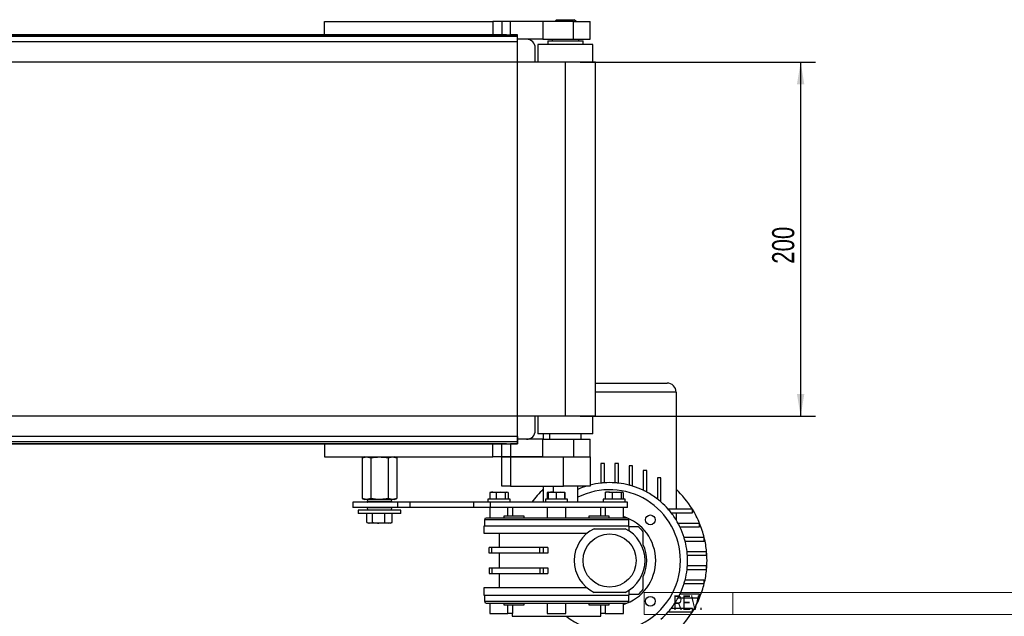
# Model space of a CAD drawing. Header units: millimetres. Extents: x 0 to 420, y 0 to 297.
# Tile 3 of 5: x 130 to 264, y 66 to 147. Entities that reach past the tile are written whole.
import ezdxf
from ezdxf.enums import TextEntityAlignment as Align

# ---------------------------------------------------------------- set-up
doc = ezdxf.new("R2010")
doc.units = ezdxf.units.MM
doc.layers.add('CARTIGLIO', color=140, linetype='Continuous')
doc.layers.add('QUOTE', color=174, linetype='Continuous')
doc.styles.add('SLDTEXTSTYLE0', font='TXT', dxfattribs={"width": 0.638298})
doc.styles.add('SLDTEXTSTYLE3', font='TXT', dxfattribs={"width": 0.75})
doc.dimstyles.new('SLDDIMSTYLE0', dxfattribs={"dimtxt": 3, "dimasz": 3, "dimexe": 0, "dimexo": 0.0625, "dimgap": 0.75, "dimtad": 1, "dimlfac": 4.164199, "dimrnd": 1e-09, "dimzin": 12, "dimdsep": 46, "dimtxsty": 'SLDTEXTSTYLE3', "dimsah": 1, "dimcen": 0.09, "dimadec": 0, "dimazin": 3, "dimtfac": 1, "dimtdec": 3, "dimtofl": 0, "dimtmove": 0, "dimatfit": 3, "dimfxl": 0, "dimfrac": 2, "dimtolj": 1, "dimtzin": 12, "dimarcsym": 0})

# ---------------------------------------------------------------- blocks, each defined once
blk = doc.blocks.new('SW_NOTE_0_27')
at = {"layer": 'CARTIGLIO', "color": 0, "insert": (2.34, 2.58), "char_height": 2, "attachment_point": 2, "style": 'SLDTEXTSTYLE0'}
blk.add_mtext('REV.', dxfattribs=at)
blk = doc.blocks.new('Cartiglio ALUSIC')
at = {"color": 161, "linetype": 'Continuous', "lineweight": 18}
for p, q in [((113.97, 151), (113.97, 154)), ((113.97, 154), (313.62, 154)), ((125.97, 154), (125.97, 151)), ((113.97, 151), (313.62, 151))]:
    blk.add_line(p, q, dxfattribs=at)
at = {"layer": 'CARTIGLIO', "color": 140}
blk.add_blockref('SW_NOTE_0_27', (117.57, 151.04), dxfattribs=at)
at = {"layer": 'CARTIGLIO', "color": 140, "style": 'SLDTEXTSTYLE0', "width": 0.638298}
for tag, height, p in [('AUTOATTR1', 3.5, (223.45, 133.7)), ('AUTOATTR2', 3.5, (221.77, 127.42)), ('AUTOATTR11', 3.5, (222.86, 121.41)), ('AUTOATTR8', 4, (219.24, 110)), ('AUTOATTR9', 4, (218.12, 100.42)), ('AUTOATTR0', 4, (249.03, 100.31))]:
    blk.add_attdef(tag, text='', height=height, dxfattribs=at).set_placement(p, align=Align.TOP_CENTER)
at = {"layer": 'CARTIGLIO', "color": 140}
for tag in ['AUTOATTR13', 'AUTOATTR12', 'AUTOATTR10', 'AUTOATTR7', 'AUTOATTR6', 'AUTOATTR5', 'AUTOATTR4', 'AUTOATTR3']:
    blk.add_attdef(tag, (0, 0), '', height=4, dxfattribs=at)
blk = doc.blocks.new('_D_1')
at = {"layer": 'QUOTE'}
for p, q in [((206.48, 141.1), (238.39, 141.1)), ((236.39, 141.1), (236.39, 93.07)), ((206.48, 93.07), (238.39, 93.07))]:
    blk.add_line(p, q, dxfattribs=at)
for points in [[(236.39, 141.1), (235.89, 138.1), (236.89, 138.1)], [(236.39, 93.07), (236.89, 96.07), (235.89, 96.07)]]:
    blk.add_solid(points, dxfattribs=at)
at = {"layer": 'QUOTE', "insert": (232.52, 113.76), "char_height": 3, "attachment_point": 1, "rotation": 90, "style": 'SLDTEXTSTYLE3'}
blk.add_mtext('200', dxfattribs=at)

msp = doc.modelspace()

# ---------------------------------------------------------------- linework, layer by layer
at = {"color": 7, "linetype": 'Continuous', "lineweight": 25}
for p, q in [((171.8188, 144.8243), (171.8188, 146.6253)), ((171.8188, 146.6253), (194.6323, 146.6253)), ((194.6323, 146.6253), (194.6323, 144.8243)), ((195.833, 146.6253), (194.6323, 146.6253)), ((195.833, 146.6253), (195.833, 144.8243)), ((197.0337, 146.6253), (195.833, 146.6253)), ((197.0337, 144.8243), (197.0337, 146.6253)), ((201.4166, 146.6253), (197.0337, 146.6253)), ((201.4166, 146.6253), (201.4166, 144.2239)), ((205.5588, 146.6253), (201.4166, 146.6253)), ((203.2774, 146.8655), (203.0373, 146.6253)), ((203.2774, 146.8655), (204.4781, 146.8655)), ((204.4781, 146.8655), (205.6788, 146.8655)), ((205.5588, 144.2239), (205.5588, 146.6253)), ((205.5588, 146.6253), (207.8401, 146.6253)), ((205.919, 146.6253), (205.6788, 146.8655)), ((207.8401, 144.2239), (207.8401, 146.6253)), ((197.9943, 144.5841), (66.8766, 144.5841)), ((196.5103, 144.8243), (68.3606, 144.8243)), ((196.5103, 144.8243), (197.0337, 144.8243)), ((197.9943, 144.8243), (197.0337, 144.8243)), ((197.9943, 144.7921), (197.9943, 144.8243)), ((197.9943, 144.5841), (197.9943, 144.7921)), ((197.9943, 143.8637), (197.9943, 144.5841)), ((197.9943, 143.8637), (66.8766, 143.8637)), ((201.4166, 144.2239), (197.9943, 144.2239)), ((200.3957, 141.102), (200.3957, 143.0232)), ((200.7559, 143.5035), (200.7341, 141.102)), ((208.2003, 143.5035), (200.7559, 143.5035)), ((201.4166, 144.2239), (205.5588, 144.2239)), ((202.0767, 143.9838), (202.0767, 143.5035)), ((202.0767, 143.9838), (204.4781, 143.9838)), ((202.6771, 144.2239), (202.6771, 143.9838)), ((204.4781, 143.9838), (206.8795, 143.9838)), ((205.5588, 144.2239), (207.8401, 144.2239)), ((206.2792, 143.9838), (206.2792, 144.2239)), ((206.8795, 143.5035), (206.8795, 143.9838)), ((208.2222, 141.102), (208.2003, 143.5035)), ((204.4781, 141.102), (60.3928, 141.102)), ((204.4781, 93.0736), (204.4781, 141.102)), ((208.5605, 141.102), (204.4781, 141.102)), ((208.5605, 93.0736), (208.5605, 141.102)), ((208.5605, 97.5643), (218.2863, 97.5643)), ((219.487, 96.3635), (208.5605, 96.3635)), ((219.487, 96.3635), (219.487, 80.4661)), ((204.4781, 93.0736), (60.3928, 93.0736)), ((200.3957, 91.1525), (200.3957, 93.0736)), ((200.7341, 93.0736), (200.7559, 90.6722)), ((208.5605, 93.0736), (204.4781, 93.0736)), ((208.2003, 90.6722), (208.2222, 93.0736)), ((197.9943, 90.312), (66.8766, 90.312)), ((197.9943, 89.5915), (66.8766, 89.5915)), ((197.9943, 90.312), (197.9943, 89.5915)), ((201.4166, 89.9517), (197.9943, 89.9517)), ((197.9943, 89.5915), (197.9943, 89.3836)), ((208.2003, 90.6722), (200.7559, 90.6722)), ((201.4166, 87.5503), (201.4166, 89.9517)), ((201.4166, 89.9517), (205.5588, 89.9517)), ((201.4763, 90.6722), (201.4763, 89.9517)), ((202.3168, 90.6722), (202.3168, 89.9517)), ((205.5588, 89.9517), (205.5588, 87.5503)), ((205.5588, 89.9517), (207.8401, 89.9517)), ((206.6394, 89.9517), (206.6394, 90.6722)), ((207.8401, 87.5503), (207.8401, 89.9517)), ((196.5103, 89.3514), (68.3606, 89.3514)), ((171.8188, 89.3514), (171.8188, 87.5503)), ((194.6323, 87.5503), (194.6323, 89.3514)), ((195.833, 87.5503), (195.833, 89.3514)), ((196.5103, 89.3514), (197.0337, 89.3514)), ((197.0337, 89.3514), (197.0337, 87.5503)), ((197.9943, 89.3514), (197.0337, 89.3514)), ((197.9943, 89.3836), (197.9943, 89.3514)), ((171.8188, 87.5503), (194.6323, 87.5503)), ((177.222, 87.5503), (176.9062, 87.4354)), ((176.9062, 87.4354), (177.4954, 87.5503)), ((176.9062, 87.4354), (176.9062, 81.9018)), ((177.4954, 87.5503), (178.0847, 87.4354)), ((178.0847, 87.4354), (178.0847, 81.9018)), ((180.4417, 87.4354), (181.0309, 87.5503)), ((180.4417, 87.4354), (180.4417, 81.9018)), ((181.0309, 87.5503), (181.6202, 87.4354)), ((181.6202, 87.4354), (181.3044, 87.5503)), ((181.6202, 87.4354), (181.6202, 81.9018)), ((195.833, 87.5503), (194.6323, 87.5503)), ((195.833, 83.588), (195.833, 87.5503)), ((195.833, 87.5503), (197.0337, 87.5503)), ((197.0337, 87.5503), (195.833, 87.5503)), ((197.0337, 87.5503), (197.0337, 83.588)), ((197.0337, 87.5503), (204.238, 87.5503)), ((201.4166, 87.5503), (197.0337, 87.5503)), ((204.238, 83.588), (204.238, 87.5503)), ((204.238, 87.5503), (207.8401, 87.5503)), ((207.8401, 87.5503), (207.8401, 83.588)), ((209.281, 86.6551), (209.281, 83.9998)), ((209.7613, 86.6551), (209.281, 86.6551)), ((209.7613, 84.0437), (209.7613, 86.6551)), ((211.2021, 86.6551), (211.2021, 84.0437)), ((211.6824, 86.6551), (211.2021, 86.6551)), ((211.6824, 83.9998), (211.6824, 86.6551)), ((213.1232, 86.3356), (213.1232, 83.7327)), ((213.6035, 86.3356), (213.1232, 86.3356)), ((213.6035, 83.5966), (213.6035, 86.3356)), ((215.0444, 85.7092), (215.0444, 83.0324)), ((215.5247, 85.7092), (215.0444, 85.7092)), ((215.5247, 82.7872), (215.5247, 85.7092)), ((216.9655, 84.7246), (216.9655, 81.845)), ((217.4458, 84.7246), (216.9655, 84.7246)), ((217.4458, 81.4485), (217.4458, 84.7246)), ((197.0337, 83.588), (195.833, 83.588)), ((197.0337, 83.588), (204.238, 83.588)), ((201.4763, 83.588), (201.4763, 81.4267)), ((202.7971, 83.588), (202.7971, 82.7715)), ((207.8401, 83.588), (204.238, 83.588)), ((206.1591, 81.4267), (206.1591, 83.588)), ((176.9062, 81.9018), (177.222, 81.7869)), ((177.4954, 81.7869), (176.9062, 81.9018)), ((177.4954, 81.7869), (177.222, 81.7869)), ((178.0847, 81.9018), (177.4954, 81.7869)), ((179.2632, 81.7869), (177.4954, 81.7869)), ((177.6221, 81.7414), (177.6089, 81.4892)), ((177.6089, 81.4892), (177.6743, 81.4892)), ((177.687, 81.7414), (177.6221, 81.7414)), ((177.6743, 81.4892), (180.9175, 81.4892)), ((180.9043, 81.7414), (177.687, 81.7414)), ((181.0309, 81.7869), (179.2632, 81.7869)), ((181.0309, 81.7869), (180.4417, 81.9018)), ((180.9175, 81.4892), (180.9043, 81.7414)), ((181.6202, 81.9018), (181.0309, 81.7869)), ((181.3044, 81.7869), (181.0309, 81.7869)), ((181.3044, 81.7869), (181.6202, 81.9018)), ((193.9719, 81.8109), (193.9719, 81.4267)), ((196.9123, 81.8109), (193.9719, 81.8109)), ((194.2191, 82.7091), (194.3047, 82.7355)), ((194.2191, 82.7091), (194.2191, 81.8109)), ((194.3644, 82.7715), (194.3001, 82.7481)), ((194.3644, 82.7715), (194.644, 82.7715)), ((194.644, 82.7715), (195.6957, 82.7715)), ((195.6957, 82.7715), (195.0689, 82.7091)), ((195.0689, 82.7091), (195.0689, 81.8109)), ((196.3226, 82.7091), (195.6957, 82.7715)), ((195.6957, 82.7715), (196.5245, 82.7715)), ((196.5245, 82.7715), (196.3226, 82.7091)), ((196.3226, 82.7091), (196.3226, 81.8109)), ((196.7264, 82.7091), (196.5245, 82.7715)), ((196.5245, 82.7715), (196.5811, 82.7715)), ((196.6455, 82.7481), (196.5811, 82.7715)), ((196.7264, 82.7091), (196.7264, 81.8109)), ((196.9737, 81.8109), (196.9123, 81.8109)), ((196.9737, 81.4267), (196.9737, 81.8109)), ((201.7765, 81.8109), (201.7765, 81.4267)), ((204.7783, 81.8109), (201.7765, 81.8109)), ((202.0052, 82.7091), (202.0664, 82.7239)), ((202.0052, 82.7091), (202.0052, 81.8109)), ((202.1691, 82.7715), (202.0631, 82.7329)), ((202.1479, 82.7091), (202.1697, 82.7715)), ((202.1479, 82.7091), (202.1479, 81.8109)), ((202.1697, 82.7715), (202.6908, 82.7715)), ((202.6908, 82.7715), (203.7985, 82.7715)), ((203.7985, 82.7715), (203.2337, 82.7091)), ((203.2337, 82.7091), (203.2337, 81.8109)), ((204.3633, 82.7091), (203.7985, 82.7715)), ((203.7985, 82.7715), (204.3851, 82.7715)), ((204.3851, 82.7715), (204.3633, 82.7091)), ((204.3633, 82.7091), (204.3633, 81.8109)), ((204.407, 82.7091), (204.3851, 82.7715)), ((204.407, 82.7091), (204.407, 81.8109)), ((204.7783, 81.4267), (204.7783, 81.8109)), ((209.5811, 81.8109), (209.5811, 81.4267)), ((212.5829, 81.8109), (209.5811, 81.8109)), ((209.8714, 82.7091), (209.9943, 82.7715)), ((209.8714, 82.7091), (209.8714, 81.8109)), ((210.3537, 82.7715), (209.9758, 82.7715)), ((210.3537, 82.7715), (211.4414, 82.7715)), ((211.4414, 82.7715), (210.8361, 82.7091)), ((210.8361, 82.7091), (210.8361, 81.8109)), ((212.0467, 82.7091), (211.4414, 82.7715)), ((211.4414, 82.7715), (212.1697, 82.7715)), ((212.1697, 82.7715), (212.0467, 82.7091)), ((212.0467, 82.7091), (212.0467, 81.8109)), ((212.2927, 82.7091), (212.1697, 82.7715)), ((212.2927, 82.7091), (212.2927, 81.8109)), ((212.5829, 81.4267), (212.5829, 81.8109)), ((175.6611, 81.4267), (175.6611, 80.7063)), ((181.763, 81.4267), (175.6611, 81.4267)), ((181.763, 80.7063), (175.6611, 80.7063)), ((176.3815, 80.3461), (176.3815, 79.8658)), ((182.1449, 80.3461), (176.3815, 80.3461)), ((177.6089, 80.6437), (177.6221, 80.3916)), ((180.9175, 80.6437), (177.6089, 80.6437)), ((177.6221, 80.3916), (180.9043, 80.3916)), ((177.7204, 81.4387), (177.6568, 81.4387)), ((177.6568, 80.6943), (180.8696, 80.6943)), ((180.8696, 81.4387), (177.7204, 81.4387)), ((177.7983, 81.4387), (177.7983, 81.4267)), ((177.7983, 80.7063), (177.7983, 80.6943)), ((180.7281, 81.4267), (180.7281, 81.4387)), ((180.7281, 80.6943), (180.7281, 80.7063)), ((180.9043, 80.3916), (180.9175, 80.6437)), ((181.763, 80.7063), (181.763, 81.4267)), ((183.4295, 81.4267), (181.763, 81.4267)), ((183.4295, 80.7063), (181.763, 80.7063)), ((182.1449, 79.8658), (182.1449, 80.3461)), ((183.4295, 80.7063), (183.4295, 81.4267)), ((192.0753, 81.4267), (183.4295, 81.4267)), ((192.0753, 80.7063), (183.4295, 80.7063)), ((192.0753, 80.7063), (192.0753, 81.4267)), ((194.3158, 81.4267), (192.0753, 81.4267)), ((194.3158, 80.7063), (192.0753, 80.7063)), ((194.212, 80.7063), (194.212, 79.2654)), ((194.3158, 80.7063), (194.3158, 81.4267)), ((212.8831, 81.4267), (194.3158, 81.4267)), ((212.8831, 80.7063), (194.3158, 80.7063)), ((196.6614, 79.5056), (196.6614, 80.7063)), ((197.2886, 80.7063), (197.2886, 79.5056)), ((202.0167, 80.7063), (202.0167, 79.2654)), ((204.5382, 79.2654), (204.5382, 80.7063)), ((209.2662, 79.5056), (209.2662, 80.7063)), ((209.8934, 80.7063), (209.8934, 79.5056)), ((212.3428, 79.2654), (212.3428, 80.7063)), ((212.8831, 80.7063), (212.8831, 81.4267)), ((221.7043, 80.4661), (218.4282, 80.4661)), ((221.7043, 79.9858), (221.7043, 80.4661)), ((182.1449, 79.8658), (176.3815, 79.8658)), ((177.5617, 78.6682), (177.5617, 79.8658)), ((178.2999, 78.6682), (178.2999, 79.8658)), ((180.0014, 78.6682), (180.0014, 79.8658)), ((180.9646, 78.6682), (180.9646, 79.8658)), ((193.4916, 79.0253), (193.4916, 78.1848)), ((213.0632, 79.0253), (193.4916, 79.0253)), ((196.1232, 79.5056), (196.1232, 79.2654)), ((198.8848, 79.5056), (196.1232, 79.5056)), ((198.8848, 79.2654), (198.8848, 79.5056)), ((207.67, 79.5056), (207.67, 79.2654)), ((210.4316, 79.5056), (207.67, 79.5056)), ((210.4316, 79.2654), (210.4316, 79.5056)), ((213.0632, 78.1848), (213.0632, 79.0253)), ((218.8247, 79.9858), (221.7043, 79.9858)), ((219.487, 79.9858), (219.487, 79.0292)), ((177.5617, 78.6682), (177.9308, 78.585)), ((177.6204, 78.6451), (177.7854, 78.585)), ((177.9308, 78.585), (177.7854, 78.585)), ((177.9308, 78.585), (178.2999, 78.6682)), ((179.1506, 78.585), (177.9308, 78.585)), ((180.483, 78.585), (179.1506, 78.585)), ((180.0014, 78.6682), (180.483, 78.585)), ((180.483, 78.585), (180.9646, 78.6682)), ((180.741, 78.585), (180.483, 78.585)), ((180.741, 78.585), (180.9059, 78.6451)), ((180.9646, 78.6682), (180.9026, 78.6542)), ((193.4316, 78.1848), (193.4316, 77.2242)), ((213.1232, 78.1848), (193.4316, 78.1848)), ((208.3882, 77.8246), (212.5752, 77.8246)), ((213.1232, 77.5132), (213.1232, 78.1848)), ((222.6888, 78.545), (219.7668, 78.545)), ((220.012, 78.0647), (222.6888, 78.0647)), ((222.6888, 78.0647), (222.6888, 78.545)), ((193.4316, 77.2242), (207.4465, 77.2242)), ((195.4728, 77.2242), (195.4728, 75.255)), ((223.3153, 76.6239), (220.5762, 76.6239)), ((220.7124, 76.1436), (223.3153, 76.1436)), ((223.3153, 76.1436), (223.3153, 76.6239)), ((194.152, 74.4866), (194.152, 75.255)), ((194.508, 75.255), (194.152, 75.255)), ((194.508, 74.4866), (194.508, 75.255)), ((201.0251, 75.255), (194.508, 75.255)), ((201.0251, 74.4866), (201.0251, 75.255)), ((201.4581, 75.255), (201.0251, 75.255)), ((201.4581, 75.255), (201.4581, 74.4866)), ((202.0966, 75.255), (201.4581, 75.255)), ((202.0966, 75.255), (202.0966, 74.4866)), ((194.508, 74.4866), (194.152, 74.4866)), ((201.0251, 74.4866), (194.508, 74.4866)), ((195.4728, 74.4866), (195.4728, 72.5174)), ((201.4581, 74.4866), (201.0251, 74.4866)), ((202.0966, 74.4866), (201.4581, 74.4866)), ((223.6348, 74.7027), (220.9795, 74.7027)), ((221.0233, 74.2224), (223.6348, 74.2224)), ((223.6348, 74.2224), (223.6348, 74.7027)), ((194.152, 72.5174), (194.152, 71.749)), ((194.152, 72.5174), (194.508, 72.5174)), ((194.508, 72.5174), (194.508, 71.749)), ((194.508, 72.5174), (201.0251, 72.5174)), ((201.0251, 72.5174), (201.0251, 71.749)), ((201.0251, 72.5174), (201.4581, 72.5174)), ((201.4581, 72.5174), (201.4581, 71.749)), ((201.4581, 72.5174), (202.0966, 72.5174)), ((202.0966, 72.5174), (202.0966, 71.749)), ((220.9795, 72.3013), (223.6348, 72.3013)), ((223.6348, 72.7816), (221.0233, 72.7816)), ((223.6348, 72.3013), (223.6348, 72.7816)), ((194.152, 71.749), (194.508, 71.749)), ((194.508, 71.749), (201.0251, 71.749)), ((195.4728, 71.749), (195.4728, 69.7798)), ((201.0251, 71.749), (201.4581, 71.749)), ((201.4581, 71.749), (202.0966, 71.749)), ((223.3153, 70.8604), (220.7124, 70.8604)), ((223.3153, 70.3802), (223.3153, 70.8604)), ((193.4316, 69.7798), (193.4316, 68.8192)), ((207.4465, 69.7798), (193.4316, 69.7798)), ((213.1232, 68.8192), (213.1232, 69.4908)), ((220.5762, 70.3802), (223.3153, 70.3802)), ((193.4316, 68.8192), (203.2774, 68.8192)), ((193.4916, 68.8192), (193.4916, 67.9787)), ((203.2774, 68.8192), (213.1232, 68.8192)), ((212.5752, 69.1794), (208.3882, 69.1794)), ((213.0632, 67.9787), (213.0632, 68.8192)), ((219.7668, 68.459), (222.6888, 68.459)), ((222.6888, 68.9393), (220.012, 68.9393)), ((222.6888, 68.459), (222.6888, 68.9393)), ((193.4916, 67.9787), (213.0632, 67.9787)), ((194.212, 67.7386), (194.212, 66.2977)), ((196.1232, 67.7386), (196.1232, 67.4984)), ((196.1232, 67.4984), (198.8848, 67.4984)), ((196.6614, 66.2977), (196.6614, 67.4984)), ((197.2886, 67.4984), (197.2886, 66.2977)), ((198.8848, 67.4984), (198.8848, 67.7386)), ((202.0167, 67.7386), (202.0167, 66.2977)), ((204.5382, 66.2977), (204.5382, 67.7386)), ((207.67, 67.7386), (207.67, 67.4984)), ((207.67, 67.4984), (210.4316, 67.4984)), ((209.2662, 66.2977), (209.2662, 67.4984)), ((209.8934, 67.4984), (209.8934, 66.2977)), ((210.4316, 67.4984), (210.4316, 67.7386)), ((212.3428, 66.2977), (212.3428, 67.7386)), ((221.7043, 67.0182), (218.8247, 67.0182)), ((221.7043, 66.5379), (221.7043, 67.0182)), ((194.212, 66.2977), (196.6614, 66.2977)), ((197.2886, 66.2977), (196.6614, 66.2977)), ((197.2739, 66.2977), (197.2739, 65.9375)), ((197.2739, 65.9375), (209.281, 65.9375)), ((202.0167, 66.2977), (204.5382, 66.2977)), ((209.8934, 66.2977), (209.2662, 66.2977)), ((209.281, 65.9375), (209.281, 66.2977)), ((209.8934, 66.2977), (212.3428, 66.2977)), ((218.4282, 66.5379), (221.7043, 66.5379))]:
    msp.add_line(p, q, dxfattribs=at)
at = {"color": 7, "linetype": 'Continuous'}
for p, q in [((66.8766, 144.8243), (197.9943, 144.8243)), ((197.9943, 89.3514), (197.9943, 144.8243)), ((66.8766, 89.3514), (197.9943, 89.3514))]:
    msp.add_line(p, q, dxfattribs=at)
at = {"color": 7, "linetype": 'Continuous', "lineweight": 25}
for centre, radius in [((216.0004, 79.0207), 0.6604), ((210.4817, 73.502), 3.6021), ((216.0004, 67.9833), 0.6604)]:
    msp.add_circle(centre, radius, dxfattribs=at)
for centre, radius, start, end in [((199.195, 143.0232), 1.2007, 0, 90), ((218.2863, 96.3635), 1.2007, 0, 90), ((199.195, 91.1525), 1.2007, 270, 0), ((210.4817, 73.502), 13.2078, 132.985886, 143.130102), ((210.4817, 73.502), 10.5663, 107.184796, 114.14774), ((210.4817, 73.502), 9.6057, 0, 116.743684), ((210.4817, 73.502), 10.5663, 96.524979, 104.477512), ((210.4817, 73.502), 10.5663, 93.909564, 96.524979), ((210.4817, 73.502), 10.5663, 86.090436, 93.909564), ((210.4817, 73.502), 10.5663, 83.475021, 86.090436), ((210.4817, 73.502), 10.5663, 75.522488, 83.475021), ((210.4817, 73.502), 10.5663, 72.815204, 75.522488), ((210.4817, 73.502), 10.5663, 64.416998, 72.815204), ((210.4817, 73.502), 10.5663, 61.492569, 64.416998), ((210.4817, 73.502), 13.2078, 31.821369, 47.014114), ((177.6568, 81.4867), 0.048, 177, 270), ((177.67, 81.7389), 0.048, 90, 177), ((180.8563, 81.7389), 0.048, 3, 90), ((180.8696, 81.4867), 0.048, 270, 3), ((210.4817, 73.502), 10.5663, 52.147097, 61.492569), ((210.4817, 73.502), 10.5663, 48.769423, 52.147097), ((177.6568, 80.6462), 0.048, 90, 183), ((177.67, 80.3941), 0.048, 183, 270), ((180.8563, 80.3941), 0.048, 270, 357), ((180.8696, 80.6462), 0.048, 357, 90), ((210.4817, 73.502), 10.5663, 41.230577, 48.769423), ((210.4817, 73.502), 10.5663, 37.852903, 41.230577), ((210.4817, 73.502), 13.2078, 22.446351, 31.821369), ((193.7318, 79.0253), 0.2401, 90, 180), ((210.4817, 73.502), 6.2437, 0, 72.657865), ((212.8231, 79.0253), 0.2401, 0, 90), ((210.4817, 73.502), 10.5663, 28.507431, 37.852903), ((210.4817, 73.502), 4.8028, 115.841933, 244.158067), ((210.4817, 73.502), 4.8028, 295.841933, 64.158067), ((210.4817, 73.502), 6.0036, 40.535802, 49.464198), ((210.4817, 73.502), 10.5663, 25.583002, 28.507431), ((210.4817, 73.502), 10.5663, 17.184796, 25.583002), ((210.4817, 73.502), 13.2078, 13.672018, 22.446351), ((210.4817, 73.502), 10.5663, 14.477512, 17.184796), ((210.4817, 73.502), 10.5663, 6.524979, 14.477512), ((210.4817, 73.502), 13.2078, 5.215909, 13.672018), ((210.4817, 73.502), 5.043, 334.791235, 25.208765), ((210.4817, 73.502), 9.6057, 231.952493, 0), ((210.4817, 73.502), 6.2437, 287.342135, 0), ((210.4817, 73.502), 10.5663, 3.909564, 6.524979), ((210.4817, 73.502), 10.5663, 356.090436, 3.909564), ((210.4817, 73.502), 13.2078, 354.784091, 5.215909), ((210.4817, 73.502), 10.5663, 345.522488, 353.475021), ((210.4817, 73.502), 10.5663, 353.475021, 356.090436), ((210.4817, 73.502), 13.2078, 346.327982, 354.784091), ((210.4817, 73.502), 10.5663, 342.815204, 345.522488), ((210.4817, 73.502), 6.0036, 310.535802, 319.464198), ((210.4817, 73.502), 10.5663, 334.416998, 342.815204), ((210.4817, 73.502), 13.2078, 337.553649, 346.327982), ((210.4817, 73.502), 10.5663, 322.147097, 331.492569), ((210.4817, 73.502), 10.5663, 331.492569, 334.416998), ((210.4817, 73.502), 13.2078, 328.178631, 337.553649), ((193.7318, 67.9787), 0.2401, 180, 270), ((212.8231, 67.9787), 0.2401, 270, 0), ((210.4817, 73.502), 10.5663, 318.769423, 322.147097), ((210.4817, 73.502), 10.5663, 311.230577, 318.769423), ((210.4817, 73.502), 13.2078, 301.821369, 328.178631)]:
    msp.add_arc(centre, radius, start, end, dxfattribs=at)
for points, knots in [([(178.0847, 87.4354), (178.1012, 87.4384), (178.4897, 87.5087), (178.8848, 87.5299), (179.2632, 87.5503)], [0, 0, 0, 0, 0.04250423, 1, 1, 1, 1]), ([(179.2632, 87.5503), (179.5693, 87.5368), (179.9647, 87.5193), (180.3538, 87.4508), (180.4417, 87.4354)], [0, 0, 0, 0, 0.77428869, 1, 1, 1, 1]), ([(179.2632, 81.7869), (178.8848, 81.8073), (178.4897, 81.8286), (178.1012, 81.8989), (178.0847, 81.9018)], [0, 0, 0, 0, 0.95749577, 1, 1, 1, 1]), ([(180.4417, 81.9018), (180.3538, 81.8864), (179.9647, 81.8179), (179.5693, 81.8005), (179.2632, 81.7869)], [0, 0, 0, 0, 0.22571131, 1, 1, 1, 1]), ([(194.644, 82.7715), (194.5309, 82.7638), (194.3883, 82.7541), (194.2481, 82.7168), (194.2191, 82.7091)], [0, 0, 0, 0, 0.79381431, 1, 1, 1, 1]), ([(195.0689, 82.7091), (195.0615, 82.7111), (194.9214, 82.7492), (194.779, 82.7607), (194.644, 82.7715)], [0, 0, 0, 0, 0.0529743, 1, 1, 1, 1]), ([(202.1116, 82.7349), (202.1019, 82.7338), (202.0661, 82.7297), (202.0309, 82.7178), (202.0052, 82.7091)], [0, 0, 0, 0, 0.27087357, 1, 1, 1, 1]), ([(202.6908, 82.7715), (202.5462, 82.7638), (202.3641, 82.7541), (202.1848, 82.7168), (202.1479, 82.7091)], [0, 0, 0, 0, 0.79381431, 1, 1, 1, 1]), ([(203.2337, 82.7091), (203.2242, 82.7111), (203.0452, 82.7492), (202.8632, 82.7607), (202.6908, 82.7715)], [0, 0, 0, 0, 0.0529743, 1, 1, 1, 1]), ([(210.3537, 82.7715), (210.2253, 82.7638), (210.0635, 82.7541), (209.9042, 82.7168), (209.8714, 82.7091)], [0, 0, 0, 0, 0.793814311, 1, 1, 1, 1]), ([(210.8361, 82.7091), (210.8277, 82.7111), (210.6686, 82.7492), (210.5069, 82.7607), (210.3537, 82.7715)], [0, 0, 0, 0, 0.0529743, 1, 1, 1, 1]), ([(196.5276, 79.2654), (196.2443, 79.2654), (195.6773, 79.2654), (194.9884, 79.2654), (194.4323, 79.2654), (194.0326, 79.2654), (193.7789, 79.2654), (193.7475, 79.2654), (193.7318, 79.2654)], [0, 0, 0, 0, 0.16661842, 0.33340123, 0.49999998, 0.66661412, 0.83340089, 1, 1, 1, 1]), ([(210.0272, 79.2654), (209.7217, 79.2654), (209.1103, 79.2654), (208.0625, 79.2654), (206.9411, 79.2654), (205.755, 79.2654), (204.5269, 79.2654), (203.2774, 79.2654), (202.0278, 79.2654), (200.7998, 79.2654), (199.6136, 79.2654), (198.4922, 79.2654), (197.4445, 79.2654), (196.8331, 79.2654), (196.5276, 79.2654)], [0, 0, 0, 0, 0.08330903, 0.16670044, 0.25, 0.33330725, 0.41670064, 0.50000002, 0.58330727, 0.66670065, 0.75000003, 0.83330728, 0.91669474, 1, 1, 1, 1]), ([(212.8231, 79.2654), (212.8074, 79.2654), (212.7759, 79.2654), (212.5222, 79.2654), (212.1225, 79.2654), (211.5664, 79.2654), (210.8774, 79.2654), (210.3105, 79.2654), (210.0272, 79.2654)], [0, 0, 0, 0, 0.1666145, 0.33340129, 0.50000005, 0.66661455, 0.83338947, 1, 1, 1, 1]), ([(178.2999, 78.6682), (178.3578, 78.658), (178.6387, 78.6083), (178.9241, 78.5953), (179.1506, 78.585)], [0, 0, 0, 0, 0.20618569, 1, 1, 1, 1]), ([(179.1506, 78.585), (179.4208, 78.5995), (179.7061, 78.6147), (179.9865, 78.6655), (180.0014, 78.6682)], [0, 0, 0, 0, 0.9470257, 1, 1, 1, 1]), ([(214.3835, 78.0647), (213.9792, 78.0647), (213.5705, 78.0647), (213.128, 78.0647), (213.1232, 78.0647)], [0, 0, 0, 0, 0.98917197, 1, 1, 1, 1]), ([(215.0444, 75.6499), (215.0444, 75.9513), (215.0444, 76.5565), (215.0444, 77.1206), (215.0444, 77.4039)], [0, 0, 0, 0, 0.49788857, 1, 1, 1, 1]), ([(215.0444, 69.6002), (215.0444, 69.8813), (215.0444, 70.4453), (215.0444, 71.0505), (215.0444, 71.3541)], [0, 0, 0, 0, 0.49838846, 1, 1, 1, 1]), ([(213.1232, 68.9393), (213.4118, 68.9393), (213.8425, 68.9393), (214.2493, 68.9393), (214.3835, 68.9393)], [0, 0, 0, 0, 0.67004943, 1, 1, 1, 1]), ([(193.7318, 67.7386), (193.7416, 67.7386), (193.7612, 67.7386), (193.9184, 67.7386), (194.1643, 67.7386), (194.5354, 67.7386), (195.0549, 67.7386), (195.7291, 67.7386), (196.265, 67.7386), (196.5276, 67.7386)], [0, 0, 0, 0, 0.13174335, 0.26278596, 0.39244922, 0.52009696, 0.6857693, 0.84597725, 1, 1, 1, 1]), ([(196.5276, 67.7386), (196.8094, 67.7386), (197.3842, 67.7386), (198.381, 67.7386), (199.3905, 67.7386), (200.3817, 67.7386), (201.3214, 67.7386), (202.2916, 67.7386), (203.2774, 67.7386), (204.2633, 67.7386), (205.2335, 67.7386), (206.1731, 67.7386), (207.1644, 67.7386), (208.1739, 67.7386), (209.1707, 67.7386), (209.7455, 67.7386), (210.0272, 67.7386)], [0, 0, 0, 0, 0.0770186, 0.15712279, 0.23995153, 0.3037754, 0.36860702, 0.43412833, 0.5, 0.56587168, 0.63139298, 0.69622461, 0.76004848, 0.84288465, 0.92298862, 1, 1, 1, 1]), ([(210.0272, 67.7386), (210.2899, 67.7386), (210.8257, 67.7386), (211.4999, 67.7386), (212.0194, 67.7386), (212.3905, 67.7386), (212.6364, 67.7386), (212.7936, 67.7386), (212.8132, 67.7386), (212.8231, 67.7386)], [0, 0, 0, 0, 0.15403719, 0.31424557, 0.47990305, 0.60755079, 0.73721404, 0.86825665, 1, 1, 1, 1])]:
    msp.add_open_spline(points, degree=3, knots=knots, dxfattribs=at)

# ---------------------------------------------------------------- block references
at = {"layer": 'CARTIGLIO'}
msp.add_blockref('Cartiglio ALUSIC', (101.2063, -84.828), dxfattribs=at)

# ---------------------------------------------------------------- dimensions: what is measured, and where the dimension line sits
at = {"layer": 'QUOTE'}
dim = msp.add_linear_dim(base=(234.0091, 93.0736), p1=(204.4781, 141.102), p2=(204.4781, 93.0736), angle=90, dimstyle='SLDDIMSTYLE0', dxfattribs=at)
dim.commit()
dim.dimension.update_dxf_attribs({"geometry": '_D_1', "text_midpoint": (234.0091, 117.0878), "dimtype": 160})

doc.saveas('drawing.dxf')
